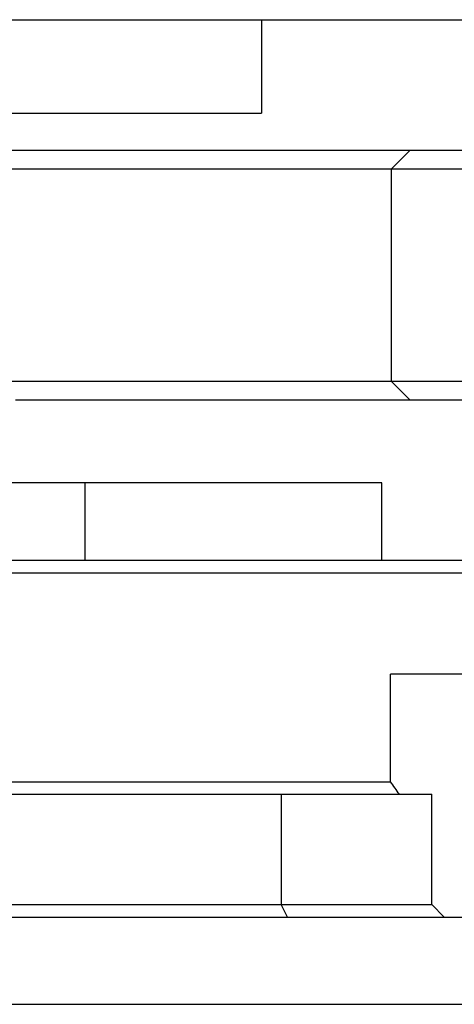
# Model space of a CAD drawing. Extents: x -1809 to 6113, y -4129 to 1471.
# Tile 109 of 197: x 3181 to 3188, y -2807 to -2791. Entities that reach past the tile are written whole.
import ezdxf

# ---------------------------------------------------------------- set-up
doc = ezdxf.new("R2010")
doc.units = 0
doc.linetypes.add('DASHED', pattern=[15, 7, -8])
doc.layers.get('0').update_dxf_attribs({"linetype": 'CONTINUOUS'})
doc.layers.add('1', color=7, linetype='CONTINUOUS')

# ---------------------------------------------------------------- blocks, each defined once
blk = doc.blocks.new('Z-STACK', base_point=(-660.966, -2918.356))
at = {"color": 4, "linetype": 'CONTINUOUS'}
for p, q in [((3179.585, -2791.043), (3184.657, -2791.043)), ((3184.657, -2791.043), (3184.657, -2792.543)), ((3184.657, -2791.043), (3204.999, -2791.043)), ((3179.585, -2792.543), (3184.657, -2792.543)), ((3187.038, -2793.143), (3180.284, -2793.143)), ((3187.038, -2793.143), (3186.738, -2793.443)), ((3188.121, -2793.143), (3187.038, -2793.143)), ((3186.738, -2793.443), (3180.457, -2793.443)), ((3186.738, -2793.443), (3186.738, -2796.843)), ((3187.909, -2793.443), (3186.738, -2793.443)), ((3180.343, -2796.843), (3186.738, -2796.843)), ((3187.038, -2797.143), (3186.738, -2796.843)), ((3186.738, -2796.843), (3187.909, -2796.843)), ((3180.711, -2797.143), (3187.038, -2797.143)), ((3187.038, -2797.143), (3188.121, -2797.143))]:
    blk.add_line(p, q, dxfattribs=at)
at = {"color": 7, "linetype": 'CONTINUOUS'}
for p, q in [((3181.239, -2798.473), (3180.394, -2798.473)), ((3181.826, -2798.473), (3181.239, -2798.473)), ((3182.394, -2798.473), (3181.826, -2798.473)), ((3182.468, -2798.473), (3182.394, -2798.473)), ((3182.94, -2798.473), (3182.468, -2798.473)), ((3182.968, -2798.473), (3182.94, -2798.473)), ((3182.983, -2798.473), (3182.968, -2798.473)), ((3182.999, -2798.473), (3182.983, -2798.473)), ((3183.116, -2798.473), (3182.999, -2798.473)), ((3184.061, -2798.473), (3183.116, -2798.473)), ((3184.178, -2798.473), (3184.061, -2798.473)), ((3184.194, -2798.473), (3184.178, -2798.473)), ((3184.209, -2798.473), (3184.194, -2798.473)), ((3184.237, -2798.473), (3184.209, -2798.473)), ((3184.71, -2798.473), (3184.237, -2798.473)), ((3184.784, -2798.473), (3184.71, -2798.473)), ((3186.589, -2798.473), (3184.784, -2798.473)), ((3186.589, -2799.723), (3186.589, -2798.473)), ((3181.694, -2799.723), (3180.322, -2799.723)), ((3181.826, -2799.723), (3181.694, -2799.723)), ((3186.589, -2799.723), (3181.826, -2799.723)), ((3201.217, -2799.723), (3186.589, -2799.723)), ((3204.954, -2799.923), (3152.311, -2799.923)), ((3193.091, -2801.543), (3186.727, -2801.543)), ((3186.727, -2803.273), (3186.727, -2801.543)), ((3152.311, -2803.273), (3186.727, -2803.273)), ((3174.399, -2803.473), (3180.789, -2803.473)), ((3180.789, -2803.473), (3182.589, -2803.473)), ((3182.589, -2803.473), (3183.589, -2803.473)), ((3183.589, -2803.473), (3184.589, -2803.473)), ((3184.589, -2803.473), (3184.97, -2803.473)), ((3184.97, -2803.473), (3186.389, -2803.473)), ((3186.389, -2803.473), (3186.869, -2803.473)), ((3186.869, -2803.473), (3187.389, -2803.473)), ((3187.389, -2805.243), (3187.389, -2803.473)), ((3180.339, -2805.243), (3184.97, -2805.243)), ((3184.97, -2805.243), (3187.389, -2805.243)), ((3187.589, -2805.443), (3187.389, -2805.243)), ((3180.259, -2805.443), (3185.073, -2805.443)), ((3185.073, -2805.443), (3187.589, -2805.443)), ((3187.589, -2805.443), (3196.004, -2805.443)), ((3152.311, -2806.843), (3204.795, -2806.843))]:
    blk.add_line(p, q, dxfattribs=at)
at = {"color": 7, "linetype": 'DASHED'}
for p, q in [((3181.826, -2798.473), (3181.239, -2798.473)), ((3182.394, -2798.473), (3181.826, -2798.473)), ((3182.468, -2798.473), (3182.394, -2798.473)), ((3182.94, -2798.473), (3182.468, -2798.473)), ((3182.968, -2798.473), (3182.94, -2798.473)), ((3182.983, -2798.473), (3182.968, -2798.473)), ((3182.999, -2798.473), (3182.983, -2798.473)), ((3183.116, -2798.473), (3182.999, -2798.473)), ((3184.061, -2798.473), (3183.116, -2798.473)), ((3184.178, -2798.473), (3184.061, -2798.473)), ((3184.194, -2798.473), (3184.178, -2798.473)), ((3184.209, -2798.473), (3184.194, -2798.473)), ((3184.237, -2798.473), (3184.209, -2798.473)), ((3184.71, -2798.473), (3184.237, -2798.473)), ((3184.784, -2798.473), (3184.71, -2798.473)), ((3186.589, -2798.473), (3184.784, -2798.473)), ((3181.694, -2799.723), (3180.322, -2799.723)), ((3181.826, -2799.723), (3181.694, -2799.723)), ((3186.589, -2799.723), (3181.826, -2799.723)), ((3180.789, -2803.473), (3182.589, -2803.473)), ((3182.589, -2803.473), (3183.589, -2803.473)), ((3182.589, -2803.473), (3183.589, -2803.473)), ((3183.589, -2803.473), (3184.589, -2803.473)), ((3183.589, -2803.473), (3184.589, -2803.473)), ((3184.589, -2803.473), (3184.97, -2803.473)), ((3184.97, -2803.473), (3186.389, -2803.473))]:
    blk.add_line(p, q, dxfattribs=at)
at = {"color": 1, "linetype": 'CONTINUOUS'}
for p, q in [((3181.826, -2799.723), (3181.826, -2798.473)), ((3184.97, -2803.473), (3184.97, -2805.243)), ((3185.073, -2805.443), (3184.97, -2805.243))]:
    blk.add_line(p, q, dxfattribs=at)
at = {"color": 7, "linetype": 'CONTINUOUS'}
blk.add_open_spline([(3186.869, -2803.473), (3186.845, -2803.44), (3186.822, -2803.406), (3186.798, -2803.373), (3186.774, -2803.34), (3186.751, -2803.306), (3186.727, -2803.273)], degree=3, knots=[0, 0, 0, 0, 0.1225936, 0.1225936, 0.1225936, 0.2451869, 0.2451869, 0.2451869, 0.2451869], dxfattribs=at)

msp = doc.modelspace()

# ---------------------------------------------------------------- block references
at = {"layer": '1'}
msp.add_blockref('Z-STACK', (-660.966, -2918.356), dxfattribs=at)

doc.saveas('drawing.dxf')
